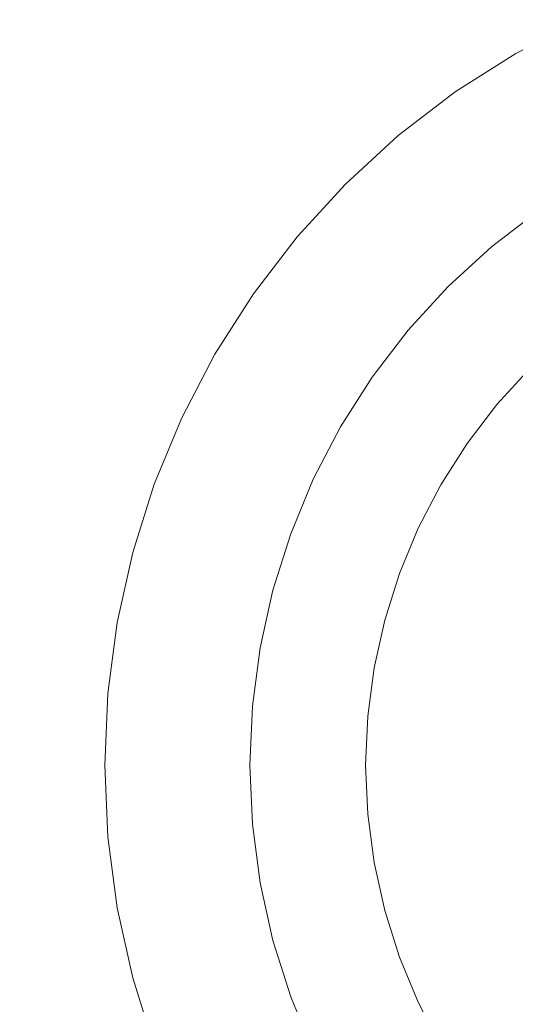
# Model space of a CAD drawing. Header units: millimetres. Extents: x 1865 to 2161, y 1201 to 1385.
# Tile 36 of 40: x 2087 to 2096, y 1353 to 1370. Entities that reach past the tile are written whole.
import ezdxf

# ---------------------------------------------------------------- set-up
doc = ezdxf.new("R2010")
doc.units = ezdxf.units.MM
doc.header["$LTSCALE"] = 25.4
doc.layers.add('Lighting-Moving Light', color=7, linetype='Continuous', lineweight=5)

# ---------------------------------------------------------------- blocks, each defined once
blk = doc.blocks.new('Group-1')
at = {"layer": 'Lighting-Moving Light', "color": 7, "linetype": 'Continuous', "lineweight": 5, "transparency": 33554687}
for points in [[(-107.035, -87.035, -16.5), (107.035, -87.035, -16.5), (107.035, 87.035, -16.5), (-107.035, 87.035, -16.5)], [(103.5, -83.5, -108.466), (-103.5, -83.5, -108.466), (-103.5, 83.5, -108.466), (103.5, 83.5, -108.466)]]:
    blk.add_3dface(points, dxfattribs=at)
for points, invisible_edges in [([(81.97, 75.468, -16.465), (83, 76.124, -16.465), (84.083, 76.688, -16.465), (90, 64, -16.465)], 12), ([(83, 76.124, -16.465), (81.97, 75.468, -16.465), (83.388, 73.444, -1.637), (84.236, 73.984, -1.637)], 10), ([(80.101, 73.899, -16.465), (81.001, 74.725, -16.465), (81.97, 75.468, -16.465), (90, 64, -16.465)], 12), ([(81.97, 75.468, -16.465), (81.001, 74.725, -16.465), (82.59, 72.831, -1.637), (83.388, 73.444, -1.637)], 10), ([(81.001, 74.725, -16.465), (80.101, 73.899, -16.465), (81.848, 72.152, -1.637), (82.59, 72.831, -1.637)], 10), ([(78.532, 72.03, -16.465), (79.275, 72.999, -16.465), (80.101, 73.899, -16.465), (90, 64, -16.465)], 12), ([(80.101, 73.899, -16.465), (79.275, 72.999, -16.465), (81.169, 71.41, -1.637), (81.848, 72.152, -1.637)], 10), ([(82.611, 72.805, -1.475), (83.407, 73.416, -1.475), (83.388, 73.444, -1.637), (82.59, 72.831, -1.637)], 11), ([(82.642, 72.769, -1.316), (83.434, 73.377, -1.316), (83.407, 73.416, -1.475), (82.611, 72.805, -1.475)], 15), ([(82.68, 72.723, -1.162), (83.468, 73.328, -1.162), (83.434, 73.377, -1.316), (82.642, 72.769, -1.316)], 15), ([(82.727, 72.668, -1.014), (83.51, 73.269, -1.014), (83.468, 73.328, -1.162), (82.68, 72.723, -1.162)], 15), ([(82.781, 72.603, -0.872), (83.559, 73.199, -0.872), (83.51, 73.269, -1.014), (82.727, 72.668, -1.014)], 15), ([(82.843, 72.529, -0.737), (83.614, 73.121, -0.737), (83.559, 73.199, -0.872), (82.781, 72.603, -0.872)], 15), ([(79.275, 72.999, -16.465), (78.532, 72.03, -16.465), (80.556, 70.612, -1.637), (81.169, 71.41, -1.637)], 10), ([(82.912, 72.447, -0.611), (83.675, 73.033, -0.611), (83.614, 73.121, -0.737), (82.843, 72.529, -0.737)], 15), ([(82.987, 72.358, -0.494), (83.742, 72.937, -0.494), (83.675, 73.033, -0.611), (82.912, 72.447, -0.611)], 15), ([(81.872, 72.128, -1.475), (82.611, 72.805, -1.475), (82.59, 72.831, -1.637), (81.848, 72.152, -1.637)], 11), ([(81.905, 72.095, -1.316), (82.642, 72.769, -1.316), (82.611, 72.805, -1.475), (81.872, 72.128, -1.475)], 15), ([(83.068, 72.261, -0.387), (83.814, 72.834, -0.387), (83.742, 72.937, -0.494), (82.987, 72.358, -0.494)], 15), ([(81.948, 72.052, -1.162), (82.68, 72.723, -1.162), (82.642, 72.769, -1.316), (81.905, 72.095, -1.316)], 15), ([(81.999, 72.001, -1.014), (82.727, 72.668, -1.014), (82.68, 72.723, -1.162), (81.948, 72.052, -1.162)], 15), ([(82.059, 71.941, -0.872), (82.781, 72.603, -0.872), (82.727, 72.668, -1.014), (81.999, 72.001, -1.014)], 15), ([(82.127, 71.873, -0.737), (82.843, 72.529, -0.737), (82.781, 72.603, -0.872), (82.059, 71.941, -0.872)], 15), ([(82.202, 71.798, -0.611), (82.912, 72.447, -0.611), (82.843, 72.529, -0.737), (82.127, 71.873, -0.737)], 15), ([(82.285, 71.715, -0.494), (82.987, 72.358, -0.494), (82.912, 72.447, -0.611), (82.202, 71.798, -0.611)], 15), ([(82.374, 71.626, -0.387), (83.068, 72.261, -0.387), (82.987, 72.358, -0.494), (82.285, 71.715, -0.494)], 15), ([(81.195, 71.389, -1.475), (81.872, 72.128, -1.475), (81.848, 72.152, -1.637), (81.169, 71.41, -1.637)], 11), ([(81.231, 71.358, -1.316), (81.905, 72.095, -1.316), (81.872, 72.128, -1.475), (81.195, 71.389, -1.475)], 15), ([(82.469, 71.531, -0.291), (83.154, 72.158, -0.291), (83.068, 72.261, -0.387), (82.374, 71.626, -0.387)], 15), ([(82.57, 71.43, -0.206), (83.246, 72.049, -0.206), (83.154, 72.158, -0.291), (82.469, 71.531, -0.291)], 15), ([(77.312, 69.917, -16.465), (77.876, 71, -16.465), (78.532, 72.03, -16.465), (90, 64, -16.465)], 12), ([(78.532, 72.03, -16.465), (77.876, 71, -16.465), (80.016, 69.764, -1.637), (80.556, 70.612, -1.637)], 10), ([(81.277, 71.32, -1.162), (81.948, 72.052, -1.162), (81.905, 72.095, -1.316), (81.231, 71.358, -1.316)], 15), ([(81.332, 71.273, -1.014), (81.999, 72.001, -1.014), (81.948, 72.052, -1.162), (81.277, 71.32, -1.162)], 15), ([(81.397, 71.219, -0.872), (82.059, 71.941, -0.872), (81.999, 72.001, -1.014), (81.332, 71.273, -1.014)], 15), ([(82.675, 71.325, -0.134), (83.341, 71.936, -0.134), (83.246, 72.049, -0.206), (82.57, 71.43, -0.206)], 15), ([(81.471, 71.157, -0.737), (82.127, 71.873, -0.737), (82.059, 71.941, -0.872), (81.397, 71.219, -0.872)], 15), ([(81.553, 71.088, -0.611), (82.202, 71.798, -0.611), (82.127, 71.873, -0.737), (81.471, 71.157, -0.737)], 15), ([(81.642, 71.013, -0.494), (82.285, 71.715, -0.494), (82.202, 71.798, -0.611), (81.553, 71.088, -0.611)], 15), ([(82.784, 71.216, -0.074), (83.44, 71.818, -0.074), (83.341, 71.936, -0.134), (82.675, 71.325, -0.134)], 15), ([(82.896, 71.104, -0.027), (83.542, 71.696, -0.027), (83.44, 71.818, -0.074), (82.784, 71.216, -0.074)], 15), ([(81.739, 70.932, -0.387), (82.374, 71.626, -0.387), (82.285, 71.715, -0.494), (81.642, 71.013, -0.494)], 15), ([(81.842, 70.846, -0.291), (82.469, 71.531, -0.291), (82.374, 71.626, -0.387), (81.739, 70.932, -0.387)], 15), ([(83.01, 70.99, 0.007), (83.646, 71.572, 0.007), (83.542, 71.696, -0.027), (82.896, 71.104, -0.027)], 15), ([(81.951, 70.754, -0.206), (82.57, 71.43, -0.206), (82.469, 71.531, -0.291), (81.842, 70.846, -0.291)], 15), ([(80.584, 70.593, -1.475), (81.195, 71.389, -1.475), (81.169, 71.41, -1.637), (80.556, 70.612, -1.637)], 11), ([(80.623, 70.566, -1.316), (81.231, 71.358, -1.316), (81.195, 71.389, -1.475), (80.584, 70.593, -1.475)], 15), ([(80.672, 70.532, -1.162), (81.277, 71.32, -1.162), (81.231, 71.358, -1.316), (80.623, 70.566, -1.316)], 15), ([(80.731, 70.49, -1.014), (81.332, 71.273, -1.014), (81.277, 71.32, -1.162), (80.672, 70.532, -1.162)], 15), ([(82.064, 70.659, -0.134), (82.675, 71.325, -0.134), (82.57, 71.43, -0.206), (81.951, 70.754, -0.206)], 15), ([(82.182, 70.56, -0.074), (82.784, 71.216, -0.074), (82.675, 71.325, -0.134), (82.064, 70.659, -0.134)], 15), ([(80.801, 70.441, -0.872), (81.397, 71.219, -0.872), (81.332, 71.273, -1.014), (80.731, 70.49, -1.014)], 15), ([(80.879, 70.386, -0.737), (81.471, 71.157, -0.737), (81.397, 71.219, -0.872), (80.801, 70.441, -0.872)], 15), ([(80.967, 70.325, -0.611), (81.553, 71.088, -0.611), (81.471, 71.157, -0.737), (80.879, 70.386, -0.737)], 15), ([(82.304, 70.458, -0.027), (82.896, 71.104, -0.027), (82.784, 71.216, -0.074), (82.182, 70.56, -0.074)], 15), ([(77.876, 71, -16.465), (77.312, 69.917, -16.465), (79.552, 68.872, -1.637), (80.016, 69.764, -1.637)], 10), ([(81.063, 70.258, -0.494), (81.642, 71.013, -0.494), (81.553, 71.088, -0.611), (80.967, 70.325, -0.611)], 15), ([(81.166, 70.186, -0.387), (81.739, 70.932, -0.387), (81.642, 71.013, -0.494), (81.063, 70.258, -0.494)], 15), ([(82.428, 70.354, 0.007), (83.01, 70.99, 0.007), (82.896, 71.104, -0.027), (82.304, 70.458, -0.027)], 15), ([(82.553, 70.248, 0.028), (83.126, 70.874, 0.028), (83.01, 70.99, 0.007), (82.428, 70.354, 0.007)], 15), ([(81.276, 70.108, -0.291), (81.842, 70.846, -0.291), (81.739, 70.932, -0.387), (81.166, 70.186, -0.387)], 15), ([(81.393, 70.027, -0.206), (81.951, 70.754, -0.206), (81.842, 70.846, -0.291), (81.276, 70.108, -0.291)], 15), ([(82.68, 70.142, 0.035), (83.243, 70.757, 0.035), (83.126, 70.874, 0.028), (82.553, 70.248, 0.028)], 14), ([(80.045, 69.747, -1.475), (80.584, 70.593, -1.475), (80.556, 70.612, -1.637), (80.016, 69.764, -1.637)], 11), ([(81.514, 69.942, -0.134), (82.064, 70.659, -0.134), (81.951, 70.754, -0.206), (81.393, 70.027, -0.206)], 15), ([(81.64, 69.853, -0.074), (82.182, 70.56, -0.074), (82.064, 70.659, -0.134), (81.514, 69.942, -0.134)], 15), ([(83.243, 70.757, 0.035), (82.68, 70.142, 0.035), (82.172, 69.481, 0.035), (90, 64, 0.035)], 12), ([(80.086, 69.724, -1.316), (80.623, 70.566, -1.316), (80.584, 70.593, -1.475), (80.045, 69.747, -1.475)], 15), ([(80.138, 69.694, -1.162), (80.672, 70.532, -1.162), (80.623, 70.566, -1.316), (80.086, 69.724, -1.316)], 15), ([(80.201, 69.657, -1.014), (80.731, 70.49, -1.014), (80.672, 70.532, -1.162), (80.138, 69.694, -1.162)], 15), ([(80.274, 69.615, -0.872), (80.801, 70.441, -0.872), (80.731, 70.49, -1.014), (80.201, 69.657, -1.014)], 15), ([(81.77, 69.763, -0.027), (82.304, 70.458, -0.027), (82.182, 70.56, -0.074), (81.64, 69.853, -0.074)], 15), ([(81.903, 69.67, 0.007), (82.428, 70.354, 0.007), (82.304, 70.458, -0.027), (81.77, 69.763, -0.027)], 15), ([(80.358, 69.567, -0.737), (80.879, 70.386, -0.737), (80.801, 70.441, -0.872), (80.274, 69.615, -0.872)], 15), ([(80.45, 69.514, -0.611), (80.967, 70.325, -0.611), (80.879, 70.386, -0.737), (80.358, 69.567, -0.737)], 15), ([(80.551, 69.455, -0.494), (81.063, 70.258, -0.494), (80.967, 70.325, -0.611), (80.45, 69.514, -0.611)], 15), ([(82.037, 69.576, 0.028), (82.553, 70.248, 0.028), (82.428, 70.354, 0.007), (81.903, 69.67, 0.007)], 15), ([(80.661, 69.392, -0.387), (81.166, 70.186, -0.387), (81.063, 70.258, -0.494), (80.551, 69.455, -0.494)], 15), ([(80.777, 69.325, -0.291), (81.276, 70.108, -0.291), (81.166, 70.186, -0.387), (80.661, 69.392, -0.387)], 15), ([(80.9, 69.254, -0.206), (81.393, 70.027, -0.206), (81.276, 70.108, -0.291), (80.777, 69.325, -0.291)], 15), ([(82.172, 69.481, 0.035), (82.68, 70.142, 0.035), (82.553, 70.248, 0.028), (82.037, 69.576, 0.028)], 14), ([(81.029, 69.18, -0.134), (81.514, 69.942, -0.134), (81.393, 70.027, -0.206), (80.9, 69.254, -0.206)], 15), ([(81.162, 69.103, -0.074), (81.64, 69.853, -0.074), (81.514, 69.942, -0.134), (81.029, 69.18, -0.134)], 15), ([(76.477, 67.623, -16.465), (76.844, 68.788, -16.465), (77.312, 69.917, -16.465), (90, 64, -16.465)], 12), ([(77.312, 69.917, -16.465), (76.844, 68.788, -16.465), (79.167, 67.943, -1.637), (79.552, 68.872, -1.637)], 10), ([(81.299, 69.023, -0.027), (81.77, 69.763, -0.027), (81.64, 69.853, -0.074), (81.162, 69.103, -0.074)], 15), ([(79.582, 68.858, -1.475), (80.045, 69.747, -1.475), (80.016, 69.764, -1.637), (79.552, 68.872, -1.637)], 11), ([(79.625, 68.838, -1.316), (80.086, 69.724, -1.316), (80.045, 69.747, -1.475), (79.582, 68.858, -1.475)], 15), ([(79.679, 68.813, -1.162), (80.138, 69.694, -1.162), (80.086, 69.724, -1.316), (79.625, 68.838, -1.316)], 15), ([(79.745, 68.782, -1.014), (80.201, 69.657, -1.014), (80.138, 69.694, -1.162), (79.679, 68.813, -1.162)], 15), ([(79.822, 68.746, -0.872), (80.274, 69.615, -0.872), (80.201, 69.657, -1.014), (79.745, 68.782, -1.014)], 15), ([(79.909, 68.706, -0.737), (80.358, 69.567, -0.737), (80.274, 69.615, -0.872), (79.822, 68.746, -0.872)], 15), ([(81.439, 68.942, 0.007), (81.903, 69.67, 0.007), (81.77, 69.763, -0.027), (81.299, 69.023, -0.027)], 15), ([(81.581, 68.86, 0.028), (82.037, 69.576, 0.028), (81.903, 69.67, 0.007), (81.439, 68.942, 0.007)], 15), ([(80.006, 68.66, -0.611), (80.45, 69.514, -0.611), (80.358, 69.567, -0.737), (79.909, 68.706, -0.737)], 15), ([(80.112, 68.611, -0.494), (80.551, 69.455, -0.494), (80.45, 69.514, -0.611), (80.006, 68.66, -0.611)], 15), ([(80.226, 68.558, -0.387), (80.661, 69.392, -0.387), (80.551, 69.455, -0.494), (80.112, 68.611, -0.494)], 15), ([(82.172, 69.481, 0.035), (81.724, 68.778, 0.035), (81.34, 68.038, 0.035), (90, 64, 0.035)], 12), ([(81.724, 68.778, 0.035), (82.172, 69.481, 0.035), (82.037, 69.576, 0.028), (81.581, 68.86, 0.028)], 14), ([(80.348, 68.501, -0.291), (80.777, 69.325, -0.291), (80.661, 69.392, -0.387), (80.226, 68.558, -0.387)], 15), ([(80.477, 68.441, -0.206), (80.9, 69.254, -0.206), (80.777, 69.325, -0.291), (80.348, 68.501, -0.291)], 15), ([(80.611, 68.378, -0.134), (81.029, 69.18, -0.134), (80.9, 69.254, -0.206), (80.477, 68.441, -0.206)], 15), ([(80.751, 68.313, -0.074), (81.162, 69.103, -0.074), (81.029, 69.18, -0.134), (80.611, 68.378, -0.134)], 15), ([(80.895, 68.246, -0.027), (81.299, 69.023, -0.027), (81.162, 69.103, -0.074), (80.751, 68.313, -0.074)], 15), ([(81.041, 68.178, 0.007), (81.439, 68.942, 0.007), (81.299, 69.023, -0.027), (80.895, 68.246, -0.027)], 15), ([(81.19, 68.108, 0.028), (81.581, 68.86, 0.028), (81.439, 68.942, 0.007), (81.041, 68.178, 0.007)], 15), ([(76.844, 68.788, -16.465), (76.477, 67.623, -16.465), (78.864, 66.984, -1.637), (79.167, 67.943, -1.637)], 10), ([(79.199, 67.931, -1.475), (79.582, 68.858, -1.475), (79.552, 68.872, -1.637), (79.167, 67.943, -1.637)], 11), ([(79.243, 67.915, -1.316), (79.625, 68.838, -1.316), (79.582, 68.858, -1.475), (79.199, 67.931, -1.475)], 15), ([(79.299, 67.895, -1.162), (79.679, 68.813, -1.162), (79.625, 68.838, -1.316), (79.243, 67.915, -1.316)], 15), ([(79.368, 67.87, -1.014), (79.745, 68.782, -1.014), (79.679, 68.813, -1.162), (79.299, 67.895, -1.162)], 15), ([(79.447, 67.841, -0.872), (79.822, 68.746, -0.872), (79.745, 68.782, -1.014), (79.368, 67.87, -1.014)], 15), ([(81.34, 68.038, 0.035), (81.724, 68.778, 0.035), (81.581, 68.86, 0.028), (81.19, 68.108, 0.028)], 14), ([(79.537, 67.808, -0.737), (79.909, 68.706, -0.737), (79.822, 68.746, -0.872), (79.447, 67.841, -0.872)], 15), ([(79.638, 67.772, -0.611), (80.006, 68.66, -0.611), (79.909, 68.706, -0.737), (79.537, 67.808, -0.737)], 15), ([(79.748, 67.732, -0.494), (80.112, 68.611, -0.494), (80.006, 68.66, -0.611), (79.638, 67.772, -0.611)], 15), ([(79.866, 67.688, -0.387), (80.226, 68.558, -0.387), (80.112, 68.611, -0.494), (79.748, 67.732, -0.494)], 15), ([(79.992, 67.642, -0.291), (80.348, 68.501, -0.291), (80.226, 68.558, -0.387), (79.866, 67.688, -0.387)], 15), ([(80.126, 67.594, -0.206), (80.477, 68.441, -0.206), (80.348, 68.501, -0.291), (79.992, 67.642, -0.291)], 15), ([(80.265, 67.543, -0.134), (80.611, 68.378, -0.134), (80.477, 68.441, -0.206), (80.126, 67.594, -0.206)], 15), ([(80.41, 67.49, -0.074), (80.751, 68.313, -0.074), (80.611, 68.378, -0.134), (80.265, 67.543, -0.134)], 15), ([(80.559, 67.436, -0.027), (80.895, 68.246, -0.027), (80.751, 68.313, -0.074), (80.41, 67.49, -0.074)], 15), ([(80.711, 67.381, 0.007), (81.041, 68.178, 0.007), (80.895, 68.246, -0.027), (80.559, 67.436, -0.027)], 15), ([(80.865, 67.325, 0.028), (81.19, 68.108, 0.028), (81.041, 68.178, 0.007), (80.711, 67.381, 0.007)], 15), ([(81.021, 67.268, 0.035), (81.34, 68.038, 0.035), (81.19, 68.108, 0.028), (80.865, 67.325, 0.028)], 14), ([(78.897, 66.975, -1.475), (79.199, 67.931, -1.475), (79.167, 67.943, -1.637), (78.864, 66.984, -1.637)], 11), ([(78.943, 66.963, -1.316), (79.243, 67.915, -1.316), (79.199, 67.931, -1.475), (78.897, 66.975, -1.475)], 15), ([(81.34, 68.038, 0.035), (81.021, 67.268, 0.035), (80.77, 66.473, 0.035), (90, 64, 0.035)], 12), ([(79.001, 66.947, -1.162), (79.299, 67.895, -1.162), (79.243, 67.915, -1.316), (78.943, 66.963, -1.316)], 15), ([(79.071, 66.928, -1.014), (79.368, 67.87, -1.014), (79.299, 67.895, -1.162), (79.001, 66.947, -1.162)], 15), ([(79.152, 66.907, -0.872), (79.447, 67.841, -0.872), (79.368, 67.87, -1.014), (79.071, 66.928, -1.014)], 15), ([(79.245, 66.882, -0.737), (79.537, 67.808, -0.737), (79.447, 67.841, -0.872), (79.152, 66.907, -0.872)], 15), ([(79.348, 66.854, -0.611), (79.638, 67.772, -0.611), (79.537, 67.808, -0.737), (79.245, 66.882, -0.737)], 15), ([(79.461, 66.824, -0.494), (79.748, 67.732, -0.494), (79.638, 67.772, -0.611), (79.348, 66.854, -0.611)], 15), ([(76.053, 65.22, -16.465), (76.213, 66.431, -16.465), (76.477, 67.623, -16.465), (90, 64, -16.465)], 12), ([(76.477, 67.623, -16.465), (76.213, 66.431, -16.465), (78.647, 66.002, -1.637), (78.864, 66.984, -1.637)], 10), ([(79.583, 66.791, -0.387), (79.866, 67.688, -0.387), (79.748, 67.732, -0.494), (79.461, 66.824, -0.494)], 15), ([(79.713, 66.756, -0.291), (79.992, 67.642, -0.291), (79.866, 67.688, -0.387), (79.583, 66.791, -0.387)], 15), ([(79.85, 66.72, -0.206), (80.126, 67.594, -0.206), (79.992, 67.642, -0.291), (79.713, 66.756, -0.291)], 15), ([(79.994, 66.681, -0.134), (80.265, 67.543, -0.134), (80.126, 67.594, -0.206), (79.85, 66.72, -0.206)], 15), ([(80.143, 66.641, -0.074), (80.41, 67.49, -0.074), (80.265, 67.543, -0.134), (79.994, 66.681, -0.134)], 15), ([(80.296, 66.6, -0.027), (80.559, 67.436, -0.027), (80.41, 67.49, -0.074), (80.143, 66.641, -0.074)], 15), ([(80.452, 66.558, 0.007), (80.711, 67.381, 0.007), (80.559, 67.436, -0.027), (80.296, 66.6, -0.027)], 15), ([(80.61, 66.516, 0.028), (80.865, 67.325, 0.028), (80.711, 67.381, 0.007), (80.452, 66.558, 0.007)], 15), ([(80.77, 66.473, 0.035), (81.021, 67.268, 0.035), (80.865, 67.325, 0.028), (80.61, 66.516, 0.028)], 14), ([(78.68, 65.996, -1.475), (78.897, 66.975, -1.475), (78.864, 66.984, -1.637), (78.647, 66.002, -1.637)], 11), ([(78.726, 65.988, -1.316), (78.943, 66.963, -1.316), (78.897, 66.975, -1.475), (78.68, 65.996, -1.475)], 15), ([(78.786, 65.977, -1.162), (79.001, 66.947, -1.162), (78.943, 66.963, -1.316), (78.726, 65.988, -1.316)], 15), ([(78.857, 65.965, -1.014), (79.071, 66.928, -1.014), (79.001, 66.947, -1.162), (78.786, 65.977, -1.162)], 15), ([(78.94, 65.95, -0.872), (79.152, 66.907, -0.872), (79.071, 66.928, -1.014), (78.857, 65.965, -1.014)], 15), ([(79.035, 65.933, -0.737), (79.245, 66.882, -0.737), (79.152, 66.907, -0.872), (78.94, 65.95, -0.872)], 15), ([(79.14, 65.915, -0.611), (79.348, 66.854, -0.611), (79.245, 66.882, -0.737), (79.035, 65.933, -0.737)], 15), ([(79.255, 65.895, -0.494), (79.461, 66.824, -0.494), (79.348, 66.854, -0.611), (79.14, 65.915, -0.611)], 15), ([(79.38, 65.873, -0.387), (79.583, 66.791, -0.387), (79.461, 66.824, -0.494), (79.255, 65.895, -0.494)], 15), ([(79.512, 65.849, -0.291), (79.713, 66.756, -0.291), (79.583, 66.791, -0.387), (79.38, 65.873, -0.387)], 15), ([(79.652, 65.825, -0.206), (79.85, 66.72, -0.206), (79.713, 66.756, -0.291), (79.512, 65.849, -0.291)], 15), ([(79.798, 65.799, -0.134), (79.994, 66.681, -0.134), (79.85, 66.72, -0.206), (79.652, 65.825, -0.206)], 15), ([(79.95, 65.772, -0.074), (80.143, 66.641, -0.074), (79.994, 66.681, -0.134), (79.798, 65.799, -0.134)], 15), ([(80.106, 65.745, -0.027), (80.296, 66.6, -0.027), (80.143, 66.641, -0.074), (79.95, 65.772, -0.074)], 15), ([(80.265, 65.717, 0.007), (80.452, 66.558, 0.007), (80.296, 66.6, -0.027), (80.106, 65.745, -0.027)], 15), ([(76.213, 66.431, -16.465), (76.053, 65.22, -16.465), (78.515, 65.005, -1.637), (78.647, 66.002, -1.637)], 10), ([(80.427, 65.688, 0.028), (80.61, 66.516, 0.028), (80.452, 66.558, 0.007), (80.265, 65.717, 0.007)], 15), ([(80.589, 65.659, 0.035), (80.77, 66.473, 0.035), (80.61, 66.516, 0.028), (80.427, 65.688, 0.028)], 14), ([(80.77, 66.473, 0.035), (80.589, 65.659, 0.035), (80.481, 64.833, 0.035), (90, 64, 0.035)], 12), ([(78.549, 65.002, -1.475), (78.68, 65.996, -1.475), (78.647, 66.002, -1.637), (78.515, 65.005, -1.637)], 11), ([(78.596, 64.998, -1.316), (78.726, 65.988, -1.316), (78.68, 65.996, -1.475), (78.549, 65.002, -1.475)], 15), ([(78.656, 64.992, -1.162), (78.786, 65.977, -1.162), (78.726, 65.988, -1.316), (78.596, 64.998, -1.316)], 15), ([(78.728, 64.986, -1.014), (78.857, 65.965, -1.014), (78.786, 65.977, -1.162), (78.656, 64.992, -1.162)], 15), ([(78.813, 64.979, -0.872), (78.94, 65.95, -0.872), (78.857, 65.965, -1.014), (78.728, 64.986, -1.014)], 15), ([(78.908, 64.97, -0.737), (79.035, 65.933, -0.737), (78.94, 65.95, -0.872), (78.813, 64.979, -0.872)], 15), ([(79.015, 64.961, -0.611), (79.14, 65.915, -0.611), (79.035, 65.933, -0.737), (78.908, 64.97, -0.737)], 15), ([(79.131, 64.951, -0.494), (79.255, 65.895, -0.494), (79.14, 65.915, -0.611), (79.015, 64.961, -0.611)], 15), ([(79.257, 64.94, -0.387), (79.38, 65.873, -0.387), (79.255, 65.895, -0.494), (79.131, 64.951, -0.494)], 15), ([(79.391, 64.928, -0.291), (79.512, 65.849, -0.291), (79.38, 65.873, -0.387), (79.257, 64.94, -0.387)], 15), ([(79.532, 64.916, -0.206), (79.652, 65.825, -0.206), (79.512, 65.849, -0.291), (79.391, 64.928, -0.291)], 15), ([(79.68, 64.903, -0.134), (79.798, 65.799, -0.134), (79.652, 65.825, -0.206), (79.532, 64.916, -0.206)], 15), ([(79.834, 64.889, -0.074), (79.95, 65.772, -0.074), (79.798, 65.799, -0.134), (79.68, 64.903, -0.134)], 15), ([(79.991, 64.876, -0.027), (80.106, 65.745, -0.027), (79.95, 65.772, -0.074), (79.834, 64.889, -0.074)], 15), ([(80.153, 64.862, 0.007), (80.265, 65.717, 0.007), (80.106, 65.745, -0.027), (79.991, 64.876, -0.027)], 15), ([(80.316, 64.847, 0.028), (80.427, 65.688, 0.028), (80.265, 65.717, 0.007), (80.153, 64.862, 0.007)], 15), ([(80.481, 64.833, 0.035), (80.589, 65.659, 0.035), (80.427, 65.688, 0.028), (80.316, 64.847, 0.028)], 14), ([(76.053, 65.22, -16.465), (76, 64, -16.465), (78.471, 64, -1.637), (78.515, 65.005, -1.637)], 10), ([(76.053, 62.78, -16.465), (76, 64, -16.465), (76.053, 65.22, -16.465), (90, 64, -16.465)], 12), ([(78.505, 64, -1.475), (78.549, 65.002, -1.475), (78.515, 65.005, -1.637), (78.471, 64, -1.637)], 11), ([(78.553, 64, -1.316), (78.596, 64.998, -1.316), (78.549, 65.002, -1.475), (78.505, 64, -1.475)], 15), ([(78.613, 64, -1.162), (78.656, 64.992, -1.162), (78.596, 64.998, -1.316), (78.553, 64, -1.316)], 15), ([(78.685, 64, -1.014), (78.728, 64.986, -1.014), (78.656, 64.992, -1.162), (78.613, 64, -1.162)], 15), ([(78.77, 64, -0.872), (78.813, 64.979, -0.872), (78.728, 64.986, -1.014), (78.685, 64, -1.014)], 15), ([(78.866, 64, -0.737), (78.908, 64.97, -0.737), (78.813, 64.979, -0.872), (78.77, 64, -0.872)], 15), ([(78.973, 64, -0.611), (79.015, 64.961, -0.611), (78.908, 64.97, -0.737), (78.866, 64, -0.737)], 15), ([(79.09, 64, -0.494), (79.131, 64.951, -0.494), (79.015, 64.961, -0.611), (78.973, 64, -0.611)], 15), ([(79.216, 64, -0.387), (79.257, 64.94, -0.387), (79.131, 64.951, -0.494), (79.09, 64, -0.494)], 15), ([(79.35, 64, -0.291), (79.391, 64.928, -0.291), (79.257, 64.94, -0.387), (79.216, 64, -0.387)], 15), ([(79.492, 64, -0.206), (79.532, 64.916, -0.206), (79.391, 64.928, -0.291), (79.35, 64, -0.291)], 15), ([(79.641, 64, -0.134), (79.68, 64.903, -0.134), (79.532, 64.916, -0.206), (79.492, 64, -0.206)], 15), ([(79.795, 64, -0.074), (79.834, 64.889, -0.074), (79.68, 64.903, -0.134), (79.641, 64, -0.134)], 15), ([(79.953, 64, -0.027), (79.991, 64.876, -0.027), (79.834, 64.889, -0.074), (79.795, 64, -0.074)], 15), ([(80.115, 64, 0.007), (80.153, 64.862, 0.007), (79.991, 64.876, -0.027), (79.953, 64, -0.027)], 15), ([(80.279, 64, 0.028), (80.316, 64.847, 0.028), (80.153, 64.862, 0.007), (80.115, 64, 0.007)], 15), ([(80.444, 64, 0.035), (80.481, 64.833, 0.035), (80.316, 64.847, 0.028), (80.279, 64, 0.028)], 14), ([(80.481, 64.833, 0.035), (80.444, 64, 0.035), (80.481, 63.167, 0.035), (90, 64, 0.035)], 12), ([(76, 64, -16.465), (76.053, 62.78, -16.465), (78.515, 62.995, -1.637), (78.471, 64, -1.637)], 10), ([(76.477, 60.377, -16.465), (76.213, 61.569, -16.465), (76.053, 62.78, -16.465), (90, 64, -16.465)], 12), ([(77.312, 58.083, -16.465), (76.844, 59.212, -16.465), (76.477, 60.377, -16.465), (90, 64, -16.465)], 12), ([(78.532, 55.97, -16.465), (77.876, 57, -16.465), (77.312, 58.083, -16.465), (90, 64, -16.465)], 12), ([(78.549, 62.998, -1.475), (78.505, 64, -1.475), (78.471, 64, -1.637), (78.515, 62.995, -1.637)], 11), ([(78.596, 63.002, -1.316), (78.553, 64, -1.316), (78.505, 64, -1.475), (78.549, 62.998, -1.475)], 15), ([(80.101, 54.101, -16.465), (79.275, 55.001, -16.465), (78.532, 55.97, -16.465), (90, 64, -16.465)], 12), ([(78.656, 63.008, -1.162), (78.613, 64, -1.162), (78.553, 64, -1.316), (78.596, 63.002, -1.316)], 15), ([(78.728, 63.014, -1.014), (78.685, 64, -1.014), (78.613, 64, -1.162), (78.656, 63.008, -1.162)], 15), ([(78.813, 63.021, -0.872), (78.77, 64, -0.872), (78.685, 64, -1.014), (78.728, 63.014, -1.014)], 15), ([(78.908, 63.03, -0.737), (78.866, 64, -0.737), (78.77, 64, -0.872), (78.813, 63.021, -0.872)], 15), ([(79.015, 63.039, -0.611), (78.973, 64, -0.611), (78.866, 64, -0.737), (78.908, 63.03, -0.737)], 15), ([(79.131, 63.049, -0.494), (79.09, 64, -0.494), (78.973, 64, -0.611), (79.015, 63.039, -0.611)], 15), ([(79.257, 63.06, -0.387), (79.216, 64, -0.387), (79.09, 64, -0.494), (79.131, 63.049, -0.494)], 15), ([(79.391, 63.072, -0.291), (79.35, 64, -0.291), (79.216, 64, -0.387), (79.257, 63.06, -0.387)], 15), ([(79.532, 63.084, -0.206), (79.492, 64, -0.206), (79.35, 64, -0.291), (79.391, 63.072, -0.291)], 15), ([(79.68, 63.097, -0.134), (79.641, 64, -0.134), (79.492, 64, -0.206), (79.532, 63.084, -0.206)], 15), ([(79.834, 63.111, -0.074), (79.795, 64, -0.074), (79.641, 64, -0.134), (79.68, 63.097, -0.134)], 15), ([(79.991, 63.124, -0.027), (79.953, 64, -0.027), (79.795, 64, -0.074), (79.834, 63.111, -0.074)], 15), ([(80.153, 63.138, 0.007), (80.115, 64, 0.007), (79.953, 64, -0.027), (79.991, 63.124, -0.027)], 15), ([(81.97, 52.532, -16.465), (81.001, 53.275, -16.465), (80.101, 54.101, -16.465), (90, 64, -16.465)], 12), ([(80.316, 63.153, 0.028), (80.279, 64, 0.028), (80.115, 64, 0.007), (80.153, 63.138, 0.007)], 15), ([(80.481, 63.167, 0.035), (80.444, 64, 0.035), (80.279, 64, 0.028), (80.316, 63.153, 0.028)], 14), ([(80.481, 63.167, 0.035), (80.589, 62.341, 0.035), (80.77, 61.527, 0.035), (90, 64, 0.035)], 12), ([(80.77, 61.527, 0.035), (81.021, 60.732, 0.035), (81.34, 59.962, 0.035), (90, 64, 0.035)], 12), ([(81.34, 59.962, 0.035), (81.724, 59.222, 0.035), (82.172, 58.519, 0.035), (90, 64, 0.035)], 12), ([(84.083, 51.312, -16.465), (83, 51.876, -16.465), (81.97, 52.532, -16.465), (90, 64, -16.465)], 12), ([(82.172, 58.519, 0.035), (82.68, 57.858, 0.035), (83.243, 57.243, 0.035), (90, 64, 0.035)], 12), ([(79.512, 62.151, -0.291), (79.391, 63.072, -0.291), (79.257, 63.06, -0.387), (79.38, 62.127, -0.387)], 15), ([(79.652, 62.175, -0.206), (79.532, 63.084, -0.206), (79.391, 63.072, -0.291), (79.512, 62.151, -0.291)], 15), ([(79.798, 62.201, -0.134), (79.68, 63.097, -0.134), (79.532, 63.084, -0.206), (79.652, 62.175, -0.206)], 15), ([(79.95, 62.228, -0.074), (79.834, 63.111, -0.074), (79.68, 63.097, -0.134), (79.798, 62.201, -0.134)], 15), ([(80.106, 62.255, -0.027), (79.991, 63.124, -0.027), (79.834, 63.111, -0.074), (79.95, 62.228, -0.074)], 15), ([(80.265, 62.283, 0.007), (80.153, 63.138, 0.007), (79.991, 63.124, -0.027), (80.106, 62.255, -0.027)], 15), ([(80.427, 62.312, 0.028), (80.316, 63.153, 0.028), (80.153, 63.138, 0.007), (80.265, 62.283, 0.007)], 15), ([(80.589, 62.341, 0.035), (80.481, 63.167, 0.035), (80.316, 63.153, 0.028), (80.427, 62.312, 0.028)], 14), ([(76.053, 62.78, -16.465), (76.213, 61.569, -16.465), (78.647, 61.998, -1.637), (78.515, 62.995, -1.637)], 10), ([(78.68, 62.004, -1.475), (78.549, 62.998, -1.475), (78.515, 62.995, -1.637), (78.647, 61.998, -1.637)], 11), ([(78.726, 62.012, -1.316), (78.596, 63.002, -1.316), (78.549, 62.998, -1.475), (78.68, 62.004, -1.475)], 15), ([(78.786, 62.023, -1.162), (78.656, 63.008, -1.162), (78.596, 63.002, -1.316), (78.726, 62.012, -1.316)], 15), ([(78.857, 62.035, -1.014), (78.728, 63.014, -1.014), (78.656, 63.008, -1.162), (78.786, 62.023, -1.162)], 15), ([(78.94, 62.05, -0.872), (78.813, 63.021, -0.872), (78.728, 63.014, -1.014), (78.857, 62.035, -1.014)], 15), ([(79.035, 62.067, -0.737), (78.908, 63.03, -0.737), (78.813, 63.021, -0.872), (78.94, 62.05, -0.872)], 15), ([(79.14, 62.085, -0.611), (79.015, 63.039, -0.611), (78.908, 63.03, -0.737), (79.035, 62.067, -0.737)], 15), ([(79.255, 62.105, -0.494), (79.131, 63.049, -0.494), (79.015, 63.039, -0.611), (79.14, 62.085, -0.611)], 15), ([(79.38, 62.127, -0.387), (79.257, 63.06, -0.387), (79.131, 63.049, -0.494), (79.255, 62.105, -0.494)], 15), ([(80.143, 61.359, -0.074), (79.95, 62.228, -0.074), (79.798, 62.201, -0.134), (79.994, 61.319, -0.134)], 15), ([(80.296, 61.4, -0.027), (80.106, 62.255, -0.027), (79.95, 62.228, -0.074), (80.143, 61.359, -0.074)], 15), ([(80.452, 61.442, 0.007), (80.265, 62.283, 0.007), (80.106, 62.255, -0.027), (80.296, 61.4, -0.027)], 15), ([(80.61, 61.484, 0.028), (80.427, 62.312, 0.028), (80.265, 62.283, 0.007), (80.452, 61.442, 0.007)], 15), ([(80.77, 61.527, 0.035), (80.589, 62.341, 0.035), (80.427, 62.312, 0.028), (80.61, 61.484, 0.028)], 14), ([(79.245, 61.118, -0.737), (79.035, 62.067, -0.737), (78.94, 62.05, -0.872), (79.152, 61.093, -0.872)], 15), ([(79.348, 61.146, -0.611), (79.14, 62.085, -0.611), (79.035, 62.067, -0.737), (79.245, 61.118, -0.737)], 15), ([(79.461, 61.176, -0.494), (79.255, 62.105, -0.494), (79.14, 62.085, -0.611), (79.348, 61.146, -0.611)], 15), ([(79.583, 61.209, -0.387), (79.38, 62.127, -0.387), (79.255, 62.105, -0.494), (79.461, 61.176, -0.494)], 15), ([(79.713, 61.244, -0.291), (79.512, 62.151, -0.291), (79.38, 62.127, -0.387), (79.583, 61.209, -0.387)], 15), ([(79.85, 61.28, -0.206), (79.652, 62.175, -0.206), (79.512, 62.151, -0.291), (79.713, 61.244, -0.291)], 15), ([(79.994, 61.319, -0.134), (79.798, 62.201, -0.134), (79.652, 62.175, -0.206), (79.85, 61.28, -0.206)], 15), ([(76.213, 61.569, -16.465), (76.477, 60.377, -16.465), (78.864, 61.016, -1.637), (78.647, 61.998, -1.637)], 10), ([(78.897, 61.025, -1.475), (78.68, 62.004, -1.475), (78.647, 61.998, -1.637), (78.864, 61.016, -1.637)], 11), ([(78.943, 61.037, -1.316), (78.726, 62.012, -1.316), (78.68, 62.004, -1.475), (78.897, 61.025, -1.475)], 15), ([(79.001, 61.053, -1.162), (78.786, 62.023, -1.162), (78.726, 62.012, -1.316), (78.943, 61.037, -1.316)], 15), ([(79.071, 61.072, -1.014), (78.857, 62.035, -1.014), (78.786, 62.023, -1.162), (79.001, 61.053, -1.162)], 15), ([(79.152, 61.093, -0.872), (78.94, 62.05, -0.872), (78.857, 62.035, -1.014), (79.071, 61.072, -1.014)], 15), ([(80.559, 60.564, -0.027), (80.296, 61.4, -0.027), (80.143, 61.359, -0.074), (80.41, 60.51, -0.074)], 15), ([(80.711, 60.619, 0.007), (80.452, 61.442, 0.007), (80.296, 61.4, -0.027), (80.559, 60.564, -0.027)], 15), ([(80.865, 60.675, 0.028), (80.61, 61.484, 0.028), (80.452, 61.442, 0.007), (80.711, 60.619, 0.007)], 15), ([(81.021, 60.732, 0.035), (80.77, 61.527, 0.035), (80.61, 61.484, 0.028), (80.865, 60.675, 0.028)], 14), ([(79.992, 60.358, -0.291), (79.713, 61.244, -0.291), (79.583, 61.209, -0.387), (79.866, 60.312, -0.387)], 15), ([(80.126, 60.406, -0.206), (79.85, 61.28, -0.206), (79.713, 61.244, -0.291), (79.992, 60.358, -0.291)], 15), ([(80.265, 60.457, -0.134), (79.994, 61.319, -0.134), (79.85, 61.28, -0.206), (80.126, 60.406, -0.206)], 15), ([(80.41, 60.51, -0.074), (80.143, 61.359, -0.074), (79.994, 61.319, -0.134), (80.265, 60.457, -0.134)], 15), ([(79.299, 60.105, -1.162), (79.001, 61.053, -1.162), (78.943, 61.037, -1.316), (79.243, 60.085, -1.316)], 15), ([(79.368, 60.13, -1.014), (79.071, 61.072, -1.014), (79.001, 61.053, -1.162), (79.299, 60.105, -1.162)], 15), ([(79.447, 60.159, -0.872), (79.152, 61.093, -0.872), (79.071, 61.072, -1.014), (79.368, 60.13, -1.014)], 15), ([(79.537, 60.192, -0.737), (79.245, 61.118, -0.737), (79.152, 61.093, -0.872), (79.447, 60.159, -0.872)], 15), ([(79.638, 60.228, -0.611), (79.348, 61.146, -0.611), (79.245, 61.118, -0.737), (79.537, 60.192, -0.737)], 15), ([(79.748, 60.268, -0.494), (79.461, 61.176, -0.494), (79.348, 61.146, -0.611), (79.638, 60.228, -0.611)], 15), ([(79.866, 60.312, -0.387), (79.583, 61.209, -0.387), (79.461, 61.176, -0.494), (79.748, 60.268, -0.494)], 15), ([(76.477, 60.377, -16.465), (76.844, 59.212, -16.465), (79.167, 60.057, -1.637), (78.864, 61.016, -1.637)], 10), ([(79.199, 60.069, -1.475), (78.897, 61.025, -1.475), (78.864, 61.016, -1.637), (79.167, 60.057, -1.637)], 11), ([(79.243, 60.085, -1.316), (78.943, 61.037, -1.316), (78.897, 61.025, -1.475), (79.199, 60.069, -1.475)], 15), ([(81.34, 59.962, 0.035), (81.021, 60.732, 0.035), (80.865, 60.675, 0.028), (81.19, 59.892, 0.028)], 14), ([(80.895, 59.754, -0.027), (80.559, 60.564, -0.027), (80.41, 60.51, -0.074), (80.751, 59.687, -0.074)], 15), ([(81.041, 59.822, 0.007), (80.711, 60.619, 0.007), (80.559, 60.564, -0.027), (80.895, 59.754, -0.027)], 15), ([(81.19, 59.892, 0.028), (80.865, 60.675, 0.028), (80.711, 60.619, 0.007), (81.041, 59.822, 0.007)], 15), ([(80.477, 59.559, -0.206), (80.126, 60.406, -0.206), (79.992, 60.358, -0.291), (80.348, 59.499, -0.291)], 15), ([(80.611, 59.622, -0.134), (80.265, 60.457, -0.134), (80.126, 60.406, -0.206), (80.477, 59.559, -0.206)], 15), ([(80.751, 59.687, -0.074), (80.41, 60.51, -0.074), (80.265, 60.457, -0.134), (80.611, 59.622, -0.134)], 15), ([(80.006, 59.34, -0.611), (79.638, 60.228, -0.611), (79.537, 60.192, -0.737), (79.909, 59.294, -0.737)], 15), ([(80.112, 59.389, -0.494), (79.748, 60.268, -0.494), (79.638, 60.228, -0.611), (80.006, 59.34, -0.611)], 15), ([(80.226, 59.442, -0.387), (79.866, 60.312, -0.387), (79.748, 60.268, -0.494), (80.112, 59.389, -0.494)], 15), ([(80.348, 59.499, -0.291), (79.992, 60.358, -0.291), (79.866, 60.312, -0.387), (80.226, 59.442, -0.387)], 15), ([(76.844, 59.212, -16.465), (77.312, 58.083, -16.465), (79.552, 59.128, -1.637), (79.167, 60.057, -1.637)], 10), ([(79.582, 59.142, -1.475), (79.199, 60.069, -1.475), (79.167, 60.057, -1.637), (79.552, 59.128, -1.637)], 11), ([(79.625, 59.162, -1.316), (79.243, 60.085, -1.316), (79.199, 60.069, -1.475), (79.582, 59.142, -1.475)], 15), ([(79.679, 59.187, -1.162), (79.299, 60.105, -1.162), (79.243, 60.085, -1.316), (79.625, 59.162, -1.316)], 15), ([(79.745, 59.218, -1.014), (79.368, 60.13, -1.014), (79.299, 60.105, -1.162), (79.679, 59.187, -1.162)], 15), ([(79.822, 59.254, -0.872), (79.447, 60.159, -0.872), (79.368, 60.13, -1.014), (79.745, 59.218, -1.014)], 15), ([(79.909, 59.294, -0.737), (79.537, 60.192, -0.737), (79.447, 60.159, -0.872), (79.822, 59.254, -0.872)], 15), ([(81.724, 59.222, 0.035), (81.34, 59.962, 0.035), (81.19, 59.892, 0.028), (81.581, 59.14, 0.028)], 14)]:
    blk.add_3dface(points, dxfattribs=dict(at, invisible_edges=invisible_edges))
at = {"layer": 'Lighting-Moving Light', "color": 0, "flags": 1}
for tag in ['Yoke', '3D_Symbol_Name', 'Weight', 'Weight', 'Wattage', 'Candlepower', 'Body', 'Model_Name', 'Beam_Angle', 'Field_Angle', 'Remarks', 'Beam_Angle_2', 'Field_Angle_2', 'Num_Channels', 'Frame_Size', 'Device_Type', 'FixtureID', 'Frame_Size', 'Base', 'Lens', 'Inst_Type', 'Lamp']:
    blk.add_attdef(tag, (-144.25, -164.904), '', height=0.18, dxfattribs=at)

msp = doc.modelspace()

# ---------------------------------------------------------------- block references
at = {"layer": 'Lighting-Moving Light', "color": 7, "transparency": 33554687}
msp.add_blockref('Group-1', (2012.623, 1292.88), dxfattribs=at)

doc.saveas('drawing.dxf')
